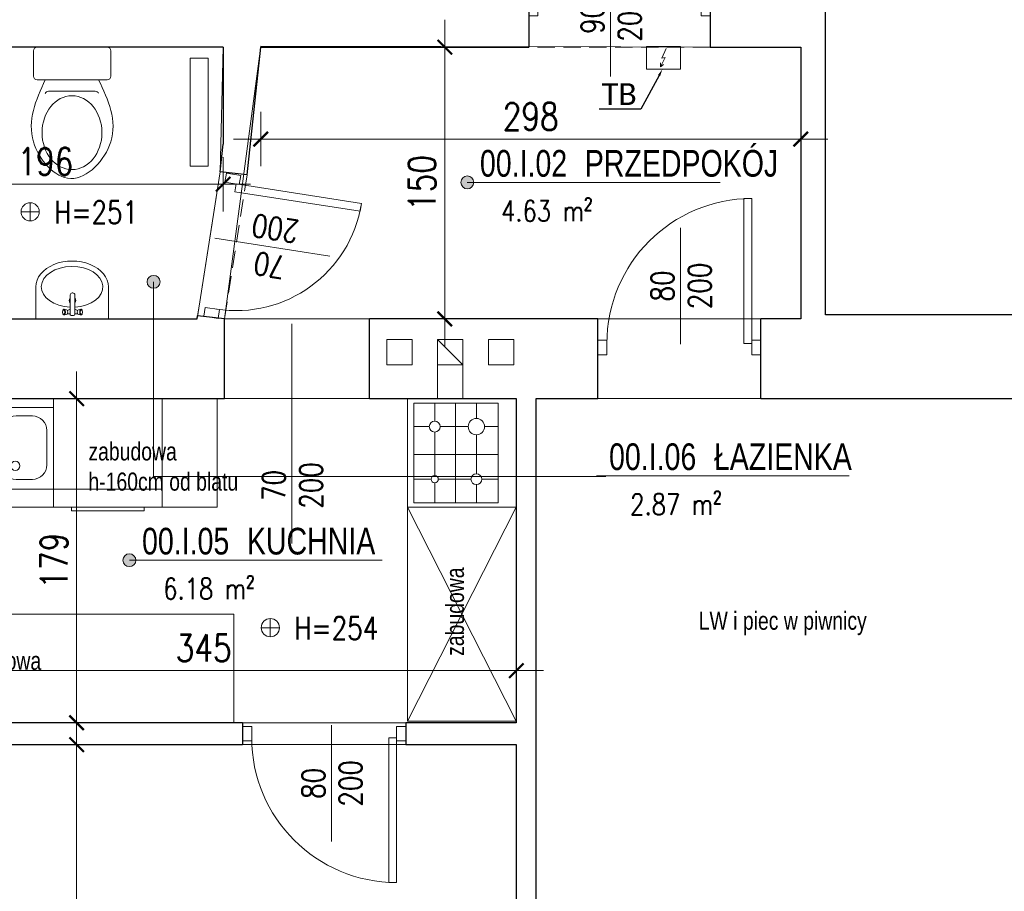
# Model space of a CAD drawing. Header units: millimetres. Extents: x 284606 to 569416, y -192995 to -95103.
# Tile 22 of 178: x 287114 to 287657, y -103795 to -103313. Entities that reach past the tile are written whole.
import ezdxf
from ezdxf import colors
from ezdxf.entities.mleader import LeaderData, LeaderLine
from ezdxf.enums import TextEntityAlignment as Align
from ezdxf.math import Vec2, Vec3

# ---------------------------------------------------------------- set-up
doc = ezdxf.new("R2010")
doc.units = ezdxf.units.MM
doc.linetypes.add('HIDDEN', pattern=[9.525, 6.35, -3.175])
doc.layers.get('0').update_dxf_attribs({"lineweight": 0})
for name, color, linetype, lineweight in [('!STR_Elewacje 0.15', 10, 'Continuous', 15), ('!STR_Konstrukcja 0.30', 64, 'Continuous', 30), ('!STR_Opisy 0.09', 8, 'Continuous', 9), ('!STR_Przerywana 0.09', 8, 'HIDDEN', 9), ('!STR_Stolarka drzwiowa', 30, 'Continuous', 15), ('!STR_Wymiarowanie', 254, 'Continuous', 9)]:
    doc.layers.add(name, color=color, linetype=linetype, lineweight=lineweight)
doc.layers.add('!STR_Obrysy pomieszczeń', color=215, linetype='Continuous', lineweight=9, plot=False)
for name, color, linetype, lineweight, true_color in [('!STR_Ogrzewanie grzejniki', 7, 'Continuous', 15, 0xd10000), ('!STR_Wentylacja', 7, 'Continuous', 15, 0x3399ff), ('EKO Wyposażenie', 7, 'Continuous', 5, 0x919191)]:
    doc.layers.add(name, color=color, linetype=linetype, lineweight=lineweight, true_color=true_color)
doc.styles.add('1_50', font='txt', dxfattribs={"width": 0.8})
doc.styles.add('AB_Arial', font='NirmalaS.ttf')
doc.styles.add('EKO 1-10', font='romans.shx', dxfattribs={"width": 0.8, "height": 15})
doc.styles.add('EKO 1-5', font='romans.shx', dxfattribs={"width": 0.8, "height": 10})
doc.styles.get("Standard").update_dxf_attribs({"font": 'calibri.ttf'})
doc.dimstyles.new('EKO wymiar 1-10', dxfattribs={"dimtxt": 15, "dimasz": 8, "dimexe": 15, "dimexo": 15, "dimgap": 5, "dimtad": 1, "dimdec": 0, "dimtxsty": 'EKO 1-10', "dimblk": 'ARCHTICK', "dimcen": 10, "dimdle": 15, "dimclrd": 256, "dimclre": 256, "dimclrt": 256, "dimazin": 2, "dimtfac": 1, "dimtdec": 0, "dimtmove": 2, "dimatfit": 3, "dimldrblk": 'ARCHTICK', "dimfxl": 15, "dimfxlon": 1, "dimlwd": -1, "dimlwe": -1, "dimarcsym": 0})

# ---------------------------------------------------------------- blocks, each defined once
blk = doc.blocks.new('_ArchTick')
at = {"color": 0, "linetype": 'ByBlock', "const_width": 0.15}
blk.add_lwpolyline([(-0.5, -0.5), (0.5, 0.5)], dxfattribs=at)
blk = doc.blocks.new('*D167')
at = {"layer": '!STR_Wymiarowanie', "ltscale": 1.5, "transparency": 16777216}
for p, q in [((287777.82, -102940.19), (287777.82, -103491.19)), ((287762.82, -102955.19), (287792.82, -102955.19)), ((287762.82, -103476.19), (287792.82, -103476.19))]:
    blk.add_line(p, q, dxfattribs=at)
at = {"layer": 'Defpoints', "color": 0, "ltscale": 1.5, "transparency": 16777216}
for p in [(287558.73, -102955.19), (287558.73, -103476.19), (287777.82, -103476.19)]:
    blk.add_point(p, dxfattribs=at)
at = {"layer": '!STR_Wymiarowanie', "ltscale": 1.5, "transparency": 16777216, "xscale": 8, "yscale": 8, "zscale": 8}
for p, rotation in [((287777.82, -102955.19), 90), ((287777.82, -103476.19), 270)]:
    blk.add_blockref('_ArchTick', p, dxfattribs=dict(at, rotation=rotation))
at = {"layer": '!STR_Wymiarowanie', "ltscale": 1.5, "transparency": 16777216, "insert": (287765.32, -103215.69), "char_height": 15, "attachment_point": 5, "rotation": 90, "style": 'EKO 1-10'}
blk.add_mtext('521', dxfattribs=at)
blk = doc.blocks.new('el. podgrzewacz przepływowy')
at = {"ltscale": 5}
blk.add_lwpolyline([(-17.16, -16.94), (12.84, -16.94), (12.84, -36.94), (-17.16, -36.94), (-17.16, -16.94)], dxfattribs=at)
for points in [[(0.15, -18.78), (-3.63, -27.31), (-0.69, -26.57), (-4.8, -34.7)], [(-2.17, -32.69), (-4.8, -34.7), (-4.71, -31.39)]]:
    blk.add_lwpolyline(points)
blk = doc.blocks.new('*U119')
for p, q in [((0, 19.33), (0, -19.33)), ((16.02, 21.33), (2, 21.33)), ((18.02, -19.33), (18.02, 19.33)), ((24.36, 13.09), (24.36, -12.8)), ((16.02, -21.33), (2, -21.33))]:
    blk.add_line(p, q)
for centre, start, end in [((2, 19.33), 90, 180), ((16.02, 19.33), 360, 90), ((26.36, 13.09), 114.5682, 180), ((26.36, -12.8), 180, 244.5293), ((2, -19.33), 180, 270), ((16.02, -19.33), 270, 360)]:
    blk.add_arc(centre, 2, start, end)
blk.add_ellipse((47.22, 0.08), major_axis=(20.4, 0), ratio=0.810803)
blk.add_open_spline([(18.02, 14.91), (29.22, 20.03), (49.72, 28.87), (82.83, 0.74), (50.17, -29.38), (29.25, -19.96), (18, -14.6)], degree=3, knots=[1.212901, 1.212901, 1.212901, 1.212901, 36.090844, 64.924591, 94.904253, 129.876154, 129.876154, 129.876154, 129.876154])
blk = doc.blocks.new('*U229')
at = {"linetype": 'Continuous'}
for p, q in [((0, 31.26), (0, -31.26)), ((27.61, 31.26), (0, 31.26)), ((2.78, -1.2), (2.78, 0.45)), ((3.78, 4.71), (3.37, 6.9)), ((3.98, 1.65), (20.62, 1.65)), ((4.25, 1.65), (4.25, 4.09)), ((8.46, 1.65), (7.26, 4.01)), ((7.88, 4.71), (8.29, 6.9)), ((3.78, -5.46), (3.37, -7.65)), ((20.62, -2.4), (3.98, -2.4)), ((4.25, -4.84), (4.25, -2.4)), ((7.26, -4.76), (8.46, -2.4)), ((7.88, -5.46), (8.29, -7.65)), ((22.42, -0.15), (22.42, -0.6)), ((27.61, -31.26), (0, -31.26))]:
    blk.add_line(p, q, dxfattribs=at)
for centre, radius, start, end in [((3.98, 0.45), 1.2, 90, 180), ((15.93, -0.25), 2.89, 41.19619, 138.80381), ((20.62, -0.15), 1.8, 0, 90), ((3.98, -1.2), 1.2, 180, 270), ((15.93, -0.25), 2.89, 228.16349, 311.83651), ((20.62, -0.6), 1.8, 270, 0)]:
    blk.add_arc(centre, radius, start, end, dxfattribs=at)
for centre, major_axis, ratio, start_param, end_param in [((27.61, 0), (0, -26.57), 0.662269, 4.803016, 10.93344), ((27.61, 0), (0, -31.26), 0.713042, 0, 3.141593), ((5.83, -7.76), (2.47, 0), 0.476554, 5.436764, 10.271199), ((5.83, -5.46), (2.05, 0), 0.476554, 0, 3.141593)]:
    blk.add_ellipse(centre, major_axis=major_axis, ratio=ratio, start_param=start_param, end_param=end_param, dxfattribs=at)
at = {"linetype": 'Continuous', "extrusion": (-3.55849e-14, 3.22359e-14, -1)}
for centre, major_axis, start_param, end_param in [((5.83, 7), (2.47, 0), 5.436764, 10.271199), ((5.83, 4.71), (2.05, 0), 0, 3.141593)]:
    blk.add_ellipse(centre, major_axis=major_axis, ratio=0.476554, start_param=start_param, end_param=end_param, dxfattribs=at)
blk.add_ellipse((5.83, 7.3), major_axis=(2.05, 0), ratio=0.476554, dxfattribs=at)
at = {"linetype": 'Continuous'}
blk.add_ellipse((5.83, -8.05), major_axis=(2.05, 0), ratio=0.476554, dxfattribs=at)
blk = doc.blocks.new('*D233')
at = {"layer": '!STR_Wymiarowanie', "ltscale": 1.5, "transparency": 16777216}
for p, q in [((287145.45, -104035.19), (287145.45, -103698.5)), ((287160.45, -103713.5), (287130.45, -103713.5)), ((287160.45, -104020.19), (287130.45, -104020.19))]:
    blk.add_line(p, q, dxfattribs=at)
at = {"layer": 'Defpoints', "color": 0, "ltscale": 1.5, "transparency": 16777216}
for p in [(287145.45, -103713.5), (287388.04, -103713.5), (287388.04, -104020.19)]:
    blk.add_point(p, dxfattribs=at)
at = {"layer": '!STR_Wymiarowanie', "ltscale": 1.5, "transparency": 16777216, "xscale": 8, "yscale": 8, "zscale": 8}
for p, rotation in [((287145.45, -103713.5), 90), ((287145.45, -104020.19), 270)]:
    blk.add_blockref('_ArchTick', p, dxfattribs=dict(at, rotation=rotation))
at = {"layer": '!STR_Wymiarowanie', "ltscale": 1.5, "transparency": 16777216, "insert": (287132.95, -103866.85), "char_height": 15, "attachment_point": 5, "rotation": 90, "style": 'EKO 1-10'}
blk.add_mtext('307', dxfattribs=at)
blk = doc.blocks.new('*D234')
at = {"layer": '!STR_Wymiarowanie', "ltscale": 1.5, "transparency": 16777216}
for p, q in [((287145.45, -103716.5), (287145.45, -103507.5)), ((287160.45, -103522.5), (287130.45, -103522.5)), ((287160.45, -103701.5), (287130.45, -103701.5))]:
    blk.add_line(p, q, dxfattribs=at)
at = {"layer": 'Defpoints', "color": 0, "ltscale": 1.5, "transparency": 16777216}
for p in [(287145.45, -103522.5), (287388.04, -103522.5), (287388.04, -103701.5)]:
    blk.add_point(p, dxfattribs=at)
at = {"layer": '!STR_Wymiarowanie', "ltscale": 1.5, "transparency": 16777216, "xscale": 8, "yscale": 8, "zscale": 8}
for p, rotation in [((287145.45, -103522.5), 90), ((287145.45, -103701.5), 270)]:
    blk.add_blockref('_ArchTick', p, dxfattribs=dict(at, rotation=rotation))
at = {"layer": '!STR_Wymiarowanie', "ltscale": 1.5, "transparency": 16777216, "insert": (287132.95, -103612), "char_height": 15, "attachment_point": 5, "rotation": 90, "style": 'EKO 1-10'}
blk.add_mtext('179', dxfattribs=at)
blk = doc.blocks.new('*D235')
at = {"layer": '!STR_Wymiarowanie', "ltscale": 1.5, "transparency": 16777216}
for p, q in [((287348.57, -103493.5), (287348.57, -103313.5)), ((287363.57, -103328.5), (287333.57, -103328.5)), ((287363.57, -103478.5), (287333.57, -103478.5))]:
    blk.add_line(p, q, dxfattribs=at)
at = {"layer": 'Defpoints', "color": 0, "ltscale": 1.5, "transparency": 16777216}
for p in [(287348.57, -103328.5), (287388.04, -103328.5), (287388.04, -103478.5)]:
    blk.add_point(p, dxfattribs=at)
at = {"layer": '!STR_Wymiarowanie', "ltscale": 1.5, "transparency": 16777216, "xscale": 8, "yscale": 8, "zscale": 8}
for p, rotation in [((287348.57, -103328.5), 90), ((287348.57, -103478.5), 270)]:
    blk.add_blockref('_ArchTick', p, dxfattribs=dict(at, rotation=rotation))
at = {"layer": '!STR_Wymiarowanie', "ltscale": 1.5, "transparency": 16777216, "insert": (287336.07, -103403.5), "char_height": 15, "attachment_point": 5, "rotation": 90, "style": 'EKO 1-10'}
blk.add_mtext('150', dxfattribs=at)
blk = doc.blocks.new('*U213')
at = {"layer": '!STR_Opisy 0.09', "linetype": 'Continuous'}
blk.add_line((-39.28, 63.89), (-39.28, -0.34), dxfattribs=at)
at = {"layer": '!STR_Stolarka drzwiowa'}
for points in [[(0, 0), (0, 80), (-4.38, 80), (-4.38, 0)], [(-80, -6.2), (-85, -6.2), (-85, 1.8), (-80, 1.8)], [(5, -6.2), (0, -6.2), (0, 1.8), (5, 1.8)]]:
    blk.add_lwpolyline(points, close=True, dxfattribs=at)
blk.add_arc((0, 0), 80, 90, 180, dxfattribs=at)
at = {"layer": '!STR_Opisy 0.09', "linetype": 'Continuous', "style": 'EKO 1-10', "width": 0.8}
blk.add_attdef('SZER', text='', height=12.5, rotation=90, dxfattribs=at).set_placement((-39.28, 31.77), align=Align.BOTTOM_CENTER)
at = {"layer": '!STR_Opisy 0.09', "ltscale": 0.7, "style": 'EKO 1-10', "width": 0.8}
blk.add_attdef('WYS', text='', height=12.5, rotation=90, dxfattribs=at).set_placement((-28.75, 31.77), align=Align.MIDDLE_CENTER)
blk = doc.blocks.new('*U236')
at = {"layer": '!STR_Opisy 0.09', "linetype": 'Continuous'}
blk.add_line((-35.93, 6.89), (-35.93, -57.34), dxfattribs=at)
at = {"layer": '!STR_Stolarka drzwiowa'}
for points in [[(-80, 6.2), (-85, 6.2), (-85, -1.8), (-80, -1.8)], [(5, 6.2), (0, 6.2), (0, -1.8), (5, -1.8)], [(0, 0), (0, -80), (-4.38, -80), (-4.38, 0)]]:
    blk.add_lwpolyline(points, close=True, dxfattribs=at)
blk.add_arc((0, 0), 80, 180, 270, dxfattribs=at)
at = {"layer": '!STR_Opisy 0.09', "linetype": 'Continuous', "style": 'EKO 1-10', "width": 0.8}
blk.add_attdef('SZER', text='', height=12.5, rotation=90, dxfattribs=at).set_placement((-35.93, -25.22), align=Align.BOTTOM_CENTER)
at = {"layer": '!STR_Opisy 0.09', "ltscale": 0.7, "style": 'EKO 1-10', "width": 0.8}
blk.add_attdef('WYS', text='', height=12.5, rotation=90, dxfattribs=at).set_placement((-25.4, -25.22), align=Align.MIDDLE_CENTER)
blk = doc.blocks.new('wysokosc2')
at = {"ltscale": 2}
for points in [[(-5.06, 0.04), (5.03, 0.04)], [(0, 5.1), (0, -5.1)]]:
    blk.add_lwpolyline(points, dxfattribs=at)
blk.add_circle((0, 0), 5.03, dxfattribs=at)
at = {"ltscale": 2, "style": 'EKO 1-5', "width": 0.8}
blk.add_attdef('WYS', (13.29, -6.01), '', height=12.5, dxfattribs=at)
blk = doc.blocks.new('*U100')
for p, q in [((0, -60), (0, 0)), ((0, 0), (60, 0)), ((10, -57.5), (10, -2.5)), ((10, -2.5), (56.5, -2.5)), ((22, -12.5), (22, -2.5)), ((33.5, -2.5), (33.5, -57.5)), ((45, -2.5), (45, -13.5)), ((56.5, -2.5), (56.5, -57.5)), ((60, 0), (60, -60)), ((10, -15.5), (19, -15.5)), ((25, -15.5), (43, -15.5)), ((47, -15.5), (56.5, -15.5)), ((22, -40), (22, -18.5)), ((45, -17.5), (45, -41.5)), ((10, -29.21), (56.5, -29.21)), ((17.5, -44.5), (10, -44.5)), ((42, -44.5), (26.5, -44.5)), ((45, -47.5), (45, -57.5)), ((56.5, -44.5), (48, -44.5)), ((22, -57.5), (22, -49)), ((56.5, -57.5), (10, -57.5)), ((5, -60), (0, -60)), ((60, -60), (5, -60)), ((5, -60), (5, -60))]:
    blk.add_line(p, q)
for centre, radius in [((22, -15.5), 3), ((45, -15.5), 2), ((22, -44.5), 4.5), ((45, -44.5), 3)]:
    blk.add_circle(centre, radius)
blk = doc.blocks.new('*U106')
blk.add_lwpolyline([(70, -45), (0, -45), (0, 0), (70, 0)], close=True)
for points in [[(20.65, -4.62), (11.65, -4.62, 0.414214), (3.65, -12.62), (3.65, -31.62, 0.414214), (11.65, -39.62), (20.65, -39.62, 0.414214), (28.65, -31.62), (28.65, -12.62, 0.414214)], [(41.98, -39.62), (56.98, -39.62, 0.414214), (66.98, -29.62), (66.98, -14.62, 0.414214), (56.98, -4.62), (41.98, -4.62, 0.414214), (31.98, -14.62), (31.98, -29.62, 0.414214)]]:
    blk.add_lwpolyline(points, format="xyb", close=True)
for centre in [(21.08, -32.13), (38.92, -32.13)]:
    blk.add_circle(centre, 2.54)
blk = doc.blocks.new('*U101')
for p, q in [((30, 30), (30, -30)), ((30, 30), (90, 30)), ((80, 30), (80, -30)), ((90, 30), (90, -30)), ((30, -30), (90, -30))]:
    blk.add_line(p, q)
blk.add_lwpolyline([(90, -20), (92, -20), (92, 20), (90, 20)])
blk = doc.blocks.new('*U121')
at = {"layer": '!STR_Opisy 0.09', "linetype": 'Continuous'}
blk.add_line((0, -153.49), (0, -32.16), dxfattribs=at)
at = {"layer": '!STR_Opisy 0.09', "linetype": 'Continuous', "style": 'EKO 1-5', "width": 0.8}
blk.add_attdef('HP=', (50.53, 21.53), '', height=12.5, rotation=180, dxfattribs=at)
at = {"layer": '!STR_Opisy 0.09', "ltscale": 0.7, "style": 'EKO 1-5', "width": 0.8}
blk.add_attdef('WYS', text='', height=12.5, rotation=270, dxfattribs=at).set_placement((-10.53, -121.38), align=Align.MIDDLE_CENTER)
at = {"layer": '!STR_Opisy 0.09', "linetype": 'Continuous', "style": 'EKO 1-5', "width": 0.8}
blk.add_attdef('SZER', text='', height=12.5, rotation=270, dxfattribs=at).set_placement((0, -121.38), align=Align.BOTTOM_CENTER)
blk = doc.blocks.new('*U239')
at = {"layer": '!STR_Opisy 0.09', "linetype": 'Continuous'}
blk.add_line((-31.51, 6.91), (-31.51, -57.31), dxfattribs=at)
at = {"layer": '!STR_Stolarka drzwiowa'}
for points in [[(-70, 6.2), (-75, 6.2), (-75, -1.8), (-70, -1.8)], [(5, 6.2), (0, 6.2), (0, -1.8), (5, -1.8)], [(0, 0), (0, -70), (-4.38, -70), (-4.38, 0)]]:
    blk.add_lwpolyline(points, close=True, dxfattribs=at)
blk.add_arc((0, 0), 70, 180, 270, dxfattribs=at)
at = {"layer": '!STR_Opisy 0.09', "linetype": 'Continuous', "style": 'EKO 1-10', "width": 0.8}
blk.add_attdef('SZER', text='', height=12.5, rotation=90, dxfattribs=at).set_placement((-31.51, -25.2), align=Align.BOTTOM_CENTER)
at = {"layer": '!STR_Opisy 0.09', "ltscale": 0.7, "style": 'EKO 1-10', "width": 0.8}
blk.add_attdef('WYS', text='', height=12.5, rotation=90, dxfattribs=at).set_placement((-20.99, -25.2), align=Align.MIDDLE_CENTER)
blk = doc.blocks.new('PIEC KAFLOWY')
at = {"layer": 'EKO Wyposażenie'}
blk.add_lwpolyline([(12.48, -14.75), (73.23, -14.75), (73.23, -75.5), (12.48, -75.5)], close=True, dxfattribs=at)
at = {"layer": 'EKO Wyposażenie', "insert": (33.88, -25.41), "char_height": 19.5, "attachment_point": 1, "style": '1_50'}
blk.add_mtext_dynamic_manual_height_columns('\\pi-5.3249;{\\H0.66667x;PIEC \\P\\pi-25.002;WĘGLOWY}', width=18.2471, gutter_width=12.5, heights=[0], dxfattribs=at)
blk = doc.blocks.new('*D347')
at = {"layer": '!STR_Wymiarowanie', "ltscale": 1.5, "transparency": 16777216}
for p, q in [((287030.04, -103389.17), (287030.04, -103419.17)), ((287226.33, -103389.17), (287226.33, -103419.17)), ((287015.04, -103404.17), (287241.33, -103404.17))]:
    blk.add_line(p, q, dxfattribs=at)
at = {"layer": 'Defpoints', "color": 0, "ltscale": 1.5, "transparency": 16777216}
for p in [(287030.04, -103328.5), (287226.33, -103328.5), (287226.33, -103404.17)]:
    blk.add_point(p, dxfattribs=at)
at = {"layer": '!STR_Wymiarowanie', "ltscale": 1.5, "transparency": 16777216, "xscale": 8, "yscale": 8, "zscale": 8, "rotation": 180}
blk.add_blockref('_ArchTick', (287030.04, -103404.17), dxfattribs=at)
at = {"layer": '!STR_Wymiarowanie', "ltscale": 1.5, "transparency": 16777216, "xscale": 8, "yscale": 8, "zscale": 8}
blk.add_blockref('_ArchTick', (287226.33, -103404.17), dxfattribs=at)
at = {"layer": '!STR_Wymiarowanie', "ltscale": 1.5, "transparency": 16777216, "insert": (287128.19, -103391.67), "char_height": 15, "attachment_point": 5, "style": 'EKO 1-10'}
blk.add_mtext('196', dxfattribs=at)
blk = doc.blocks.new('*D348')
at = {"layer": '!STR_Wymiarowanie', "ltscale": 1.5, "transparency": 16777216}
for p, q in [((287247.04, -103364.28), (287247.04, -103394.28)), ((287545.04, -103364.28), (287545.04, -103394.28)), ((287232.04, -103379.28), (287560.04, -103379.28))]:
    blk.add_line(p, q, dxfattribs=at)
at = {"layer": 'Defpoints', "color": 0, "ltscale": 1.5, "transparency": 16777216}
for p in [(287247.04, -103328.5), (287545.04, -103328.5), (287545.04, -103379.28)]:
    blk.add_point(p, dxfattribs=at)
at = {"layer": '!STR_Wymiarowanie', "ltscale": 1.5, "transparency": 16777216, "xscale": 8, "yscale": 8, "zscale": 8, "rotation": 180}
blk.add_blockref('_ArchTick', (287247.04, -103379.28), dxfattribs=at)
at = {"layer": '!STR_Wymiarowanie', "ltscale": 1.5, "transparency": 16777216, "xscale": 8, "yscale": 8, "zscale": 8}
blk.add_blockref('_ArchTick', (287545.04, -103379.28), dxfattribs=at)
at = {"layer": '!STR_Wymiarowanie', "ltscale": 1.5, "transparency": 16777216, "insert": (287396.04, -103366.78), "char_height": 15, "attachment_point": 5, "style": 'EKO 1-10'}
blk.add_mtext('298', dxfattribs=at)
blk = doc.blocks.new('*D349')
at = {"layer": '!STR_Wymiarowanie', "ltscale": 1.5, "transparency": 16777216}
for p, q in [((287043.04, -103686.5), (287043.04, -103657.7)), ((287388.04, -103685.5), (287388.04, -103657.7)), ((287028.04, -103672.7), (287403.04, -103672.7))]:
    blk.add_line(p, q, dxfattribs=at)
at = {"layer": 'Defpoints', "color": 0, "ltscale": 1.5, "transparency": 16777216}
for p in [(287388.04, -103672.7), (287043.04, -103701.5), (287388.04, -103700.5)]:
    blk.add_point(p, dxfattribs=at)
at = {"layer": '!STR_Wymiarowanie', "ltscale": 1.5, "transparency": 16777216, "xscale": 8, "yscale": 8, "zscale": 8, "rotation": 180}
blk.add_blockref('_ArchTick', (287043.04, -103672.7), dxfattribs=at)
at = {"layer": '!STR_Wymiarowanie', "ltscale": 1.5, "transparency": 16777216, "xscale": 8, "yscale": 8, "zscale": 8}
blk.add_blockref('_ArchTick', (287388.04, -103672.7), dxfattribs=at)
at = {"layer": '!STR_Wymiarowanie', "ltscale": 1.5, "transparency": 16777216, "insert": (287215.54, -103660.2), "char_height": 15, "attachment_point": 5, "style": 'EKO 1-10'}
blk.add_mtext('345', dxfattribs=at)
blk = doc.blocks.new('*U507')
at = {"ltscale": 0.3}
blk.add_hatch(color=256, dxfattribs=at).paths.add_polyline_path([(-266.56, 166.37, 1), (-258.83, 166.37, 1)])
at = {"ltscale": 1.5}
blk.add_line((17.59, 50), (154.57, 50), dxfattribs=at)
at = {"ltscale": 0.3}
blk.add_lwpolyline([(17.59, 50), (2.95, 50)], dxfattribs=at)
blk.add_circle((-262.69, 166.37), 3.86, dxfattribs=at)
at = {"ltscale": 1.5, "width": 0.8}
for tag, p, height, style in [('NR_POM.', (10.51, 53.45), 16, 'AB_Arial'), ('NAZWA_POMIESZCZENIA', (66.91, 53.45), 16, 'AB_Arial'), ('POSADZKA', (9.08, 4), 12.5, 'EKO 1-5')]:
    blk.add_attdef(tag, p, '', height=height, rotation=0, dxfattribs=dict(at, style=style))
at = {"ltscale": 1.5, "style": 'EKO 1-5', "width": 0.8}
blk.add_attdef('POWIERZCHNIA', text='', height=12.5, rotation=0, dxfattribs=at).set_placement((78.06, 22.91), align=Align.BOTTOM_RIGHT)
blk = doc.blocks.new('*U506')
at = {"ltscale": 0.3}
blk.add_hatch(color=256, dxfattribs=at).paths.add_polyline_path([(-0.91, 50, 1), (6.82, 50, 1)])
at = {"ltscale": 1.5}
blk.add_line((17.59, 50), (154.57, 50), dxfattribs=at)
at = {"ltscale": 0.3}
blk.add_lwpolyline([(17.59, 50), (2.95, 50)], dxfattribs=at)
blk.add_circle((2.95, 50), 3.86, dxfattribs=at)
at = {"ltscale": 1.5, "width": 0.8}
for tag, p, height, style in [('NR_POM.', (10.51, 53.45), 16, 'AB_Arial'), ('NAZWA_POMIESZCZENIA', (66.91, 53.45), 16, 'AB_Arial'), ('POSADZKA', (9.08, 4), 12.5, 'EKO 1-5')]:
    blk.add_attdef(tag, p, '', height=height, rotation=0, dxfattribs=dict(at, style=style))
at = {"ltscale": 1.5, "style": 'EKO 1-5', "width": 0.8}
blk.add_attdef('POWIERZCHNIA', text='', height=12.5, rotation=0, dxfattribs=at).set_placement((78.06, 22.91), align=Align.BOTTOM_RIGHT)
blk = doc.blocks.new('*U508')
at = {"layer": '!STR_Opisy 0.09', "linetype": 'Continuous'}
blk.add_line((-49.92, 24.56), (-49.92, -39.67), dxfattribs=at)
at = {"layer": '!STR_Stolarka drzwiowa'}
for points in [[(0, 0), (0, 90), (-4.38, 90), (-4.38, 0)], [(-90, -6.2), (-95, -6.2), (-95, 1.8), (-90, 1.8)], [(5, -6.2), (0, -6.2), (0, 1.8), (5, 1.8)]]:
    blk.add_lwpolyline(points, close=True, dxfattribs=at)
blk.add_arc((0, 0), 90, 90, 180, dxfattribs=at)
at = {"layer": '!STR_Opisy 0.09', "linetype": 'Continuous', "style": 'EKO 1-10', "width": 0.8}
blk.add_attdef('SZER', text='', height=12.5, rotation=90, dxfattribs=at).set_placement((-49.92, -7.55), align=Align.BOTTOM_CENTER)
at = {"layer": '!STR_Opisy 0.09', "ltscale": 0.7, "style": 'EKO 1-10', "width": 0.8}
blk.add_attdef('WYS', text='', height=12.5, rotation=90, dxfattribs=at).set_placement((-39.39, -7.55), align=Align.MIDDLE_CENTER)

msp = doc.modelspace()

# ---------------------------------------------------------------- linework, layer by layer
at = {"layer": '!STR_Elewacje 0.15', "ltscale": 1.5}
msp.add_lwpolyline([(287218.03, -103334.54), (287218.03, -103394.19), (287208.03, -103394.19), (287208.03, -103334.54)], close=True, dxfattribs=at)
at = {"layer": '!STR_Konstrukcja 0.30', "ltscale": 1.5}
for p, q in [((287395.04, -103298.19), (287395.04, -103328.5)), ((287495.04, -103298.19), (287495.04, -103328.5)), ((287226.33, -103328.5), (287226.33, -103382.09)), ((287239.53, -103398.95), (287224.7, -103397.37)), ((287227.04, -103478.5), (287212.21, -103476.92)), ((287227.04, -103522.5), (287227.04, -103478.5)), ((287307.04, -103522.5), (287307.04, -103478.5)), ((287433.04, -103522.5), (287433.04, -103478.5)), ((287523.04, -103522.5), (287523.04, -103478.5)), ((287237.04, -103701.5), (287237.04, -103713.5)), ((287327.04, -103701.5), (287327.04, -103713.5))]:
    msp.add_line(p, q, dxfattribs=at)
for points in [[(287873.73, -103283.19), (287873.73, -103476.19), (287558.73, -103476.19), (287558.73, -102955.19), (287744.73, -102955.19)], [(287226.33, -103328.5), (287030.04, -103328.5), (287030.04, -103372.5)], [(287239.53, -103398.95), (287247.04, -103328.5), (287395.04, -103328.5)], [(287495.04, -103328.5), (287545.04, -103328.5), (287545.04, -103478.5), (287523.04, -103478.5)], [(287224.7, -103397.37), (287226.33, -103382.09)], [(287030.04, -103449.5), (287030.04, -103478.5), (287212.04, -103478.5), (287212.21, -103476.92)], [(287433.04, -103478.5), (287307.04, -103478.5)], [(287043.04, -103582.5), (287043.04, -103522.5), (287227.04, -103522.5)], [(287307.04, -103522.5), (287388.04, -103522.5), (287388.04, -103701.5), (287327.04, -103701.5)], [(287530.42, -104026.19), (287399.04, -104026.19), (287399.04, -103522.5), (287433.04, -103522.5)], [(287523.04, -103522.5), (287860.04, -103522.5), (287860.04, -104026.19), (287804.42, -104026.19)], [(287237.04, -103701.5), (287043.04, -103701.5), (287043.04, -103641.5)], [(287144.01, -104020.19), (287043.04, -104020.19), (287043.04, -103713.5), (287237.04, -103713.5)], [(287327.04, -103713.5), (287388.04, -103713.5), (287388.04, -104020.19), (287274.01, -104020.19)]]:
    msp.add_lwpolyline(points, dxfattribs=at)
at = {"layer": '!STR_Obrysy pomieszczeń', "ltscale": 0.3}
for points in [[(287558.73, -102955.19), (287873.73, -102955.19), (287873.73, -103476.19), (287558.73, -103476.19)], [(287030.04, -103328.5), (287226.33, -103328.5), (287224.7, -103397.37), (287212.03, -103478.5), (287030.04, -103478.5)], [(287247.09, -103328.04), (287545.04, -103328.5), (287545.04, -103478.5), (287227.04, -103478.5)], [(287043.04, -103522.5), (287388.04, -103522.5), (287388.04, -103701.5), (287043.04, -103701.5)], [(287399.04, -103522.5), (287860.04, -103522.5), (287860.04, -104026.19), (287399.04, -104026.19)], [(287043.04, -103713.5), (287388.04, -103713.5), (287388.04, -104020.19), (287043.04, -104020.19)]]:
    msp.add_lwpolyline(points, close=True, dxfattribs=at)
at = {"layer": '!STR_Opisy 0.09'}
msp.add_lwpolyline([(287187.9, -103458.06), (287187.9, -103565.58), (287437.54, -103565.58)], dxfattribs=at)
at = {"layer": '!STR_Przerywana 0.09', "ltscale": 1.5}
for p, q in [((287495.04, -103328.5), (287395.04, -103328.5)), ((287224.7, -103397.37), (287212.21, -103476.92)), ((287227.04, -103478.5), (287239.53, -103398.95)), ((287307.04, -103478.5), (287227.04, -103478.5)), ((287433.04, -103478.5), (287523.04, -103478.5)), ((287227.04, -103522.5), (287307.04, -103522.5)), ((287433.04, -103522.5), (287523.04, -103522.5)), ((287237.04, -103701.5), (287327.04, -103701.5)), ((287327.04, -103713.5), (287237.04, -103713.5))]:
    msp.add_line(p, q, dxfattribs=at)
at = {"layer": '!STR_Wentylacja', "ltscale": 1.5}
for p, q in [((287344.64, -103489.94), (287358.64, -103503.94)), ((287344.64, -103503.94), (287344.64, -103522.5)), ((287358.64, -103503.94), (287358.64, -103522.5))]:
    msp.add_line(p, q, dxfattribs=at)
for points in [[(287316.64, -103489.94), (287316.64, -103503.94), (287330.64, -103503.94), (287330.64, -103489.94)], [(287344.64, -103489.94), (287344.64, -103503.94), (287358.64, -103503.94), (287358.64, -103489.94)], [(287372.64, -103489.94), (287372.64, -103503.94), (287386.64, -103503.94), (287386.64, -103489.94)]]:
    msp.add_lwpolyline(points, close=True, dxfattribs=at)
at = {"layer": 'EKO Wyposażenie'}
for points in [[(287043.04, -103582.5), (287223.04, -103582.5), (287223.04, -103522.5), (287043.04, -103522.5)], [(287388.04, -103522.5), (287328.04, -103522.5), (287328.04, -103700.5), (287388.04, -103700.5)], [(287043.04, -103701.5), (287232.22, -103701.5), (287232.22, -103641.5), (287043.04, -103641.5)]]:
    msp.add_lwpolyline(points, close=True, dxfattribs=at)
msp.add_lwpolyline([(287328.04, -103582.5), (287388.04, -103700.5), (287328.04, -103700.5), (287388.04, -103582.5)], dxfattribs=at)

# ---------------------------------------------------------------- block references
at = {"layer": '!STR_Konstrukcja 0.30', "ltscale": 1.5}
ref = msp.add_blockref('*U121', (287264.26, -103449.09), dxfattribs=dict(at, xscale=-1))
ref.add_attrib('SZER', '70', dxfattribs={"layer": '!STR_Opisy 0.09', "linetype": 'Continuous', "height": 12.5, "rotation": 90, "style": 'EKO 1-5', "width": 0.8}).set_placement((287264.26, -103570.47), align=Align.BOTTOM_CENTER)
ref.add_attrib('WYS', '200', dxfattribs={"layer": '!STR_Opisy 0.09', "ltscale": 0.7, "height": 12.5, "rotation": 90, "style": 'EKO 1-5', "width": 0.8}).set_placement((287274.79, -103570.47), align=Align.MIDDLE_CENTER)
at = {"layer": '!STR_Konstrukcja 0.30', "ltscale": 1.5, "xscale": 0.7200000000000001, "yscale": 0.7200000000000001, "zscale": 0.7200000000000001, "rotation": 12.08293995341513}
msp.add_blockref('PIEC KAFLOWY', (287890.04, -103536.35), dxfattribs=at)
at = {"layer": '!STR_Ogrzewanie grzejniki', "lineweight": 35, "ltscale": 1.5, "xscale": 0.625, "yscale": 0.625, "zscale": 0.625}
msp.add_blockref('el. podgrzewacz przepływowy', (287470.64, -103317.6), dxfattribs=at)
at = {"layer": '!STR_Opisy 0.09'}
ref = msp.add_blockref('*U506', (287358.33, -103449.18), dxfattribs=dict(at, xscale=0.9199999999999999, yscale=0.9199999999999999, zscale=0.9199999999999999))
ref.add_attrib('NAZWA_POM', 'PRZEDPOKÓJ', (287425.87, -103400.01), dxfattribs={"layer": '0', "ltscale": 1.5, "height": 14.72, "rotation": 0, "style": 'AB_Arial', "width": 0.8})
ref.add_attrib('NUMER_POM', '00.I.02', (287368, -103400.01), dxfattribs={"layer": '0', "ltscale": 1.5, "height": 14.72, "rotation": 0, "style": 'AB_Arial', "width": 0.8})
ref.add_attrib('R-SURF', '4.63 m²', dxfattribs={"layer": '0', "ltscale": 1.5, "height": 11.5, "rotation": 0, "style": 'EKO 1-5', "width": 0.8}).set_placement((287430.15, -103428.11), align=Align.BOTTOM_RIGHT)
ref = msp.add_blockref('wysokosc2', (287119.8, -103419.41), dxfattribs=dict(at, xscale=-1, rotation=180))
ref.add_attrib('WYS', 'H=251', (287133.09, -103425.9), dxfattribs={"layer": '0', "ltscale": 2, "height": 12.5, "style": 'EKO 1-5', "width": 0.8})
ref = msp.add_blockref('*U507', (287429.58, -103611.12), dxfattribs=dict(at, xscale=0.9199999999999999, yscale=0.9199999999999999, zscale=0.9199999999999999))
ref.add_attrib('NAZWA_POM', 'ŁAZIENKA', (287497.12, -103561.95), dxfattribs={"layer": '0', "ltscale": 1.5, "height": 14.72, "rotation": 0, "style": 'AB_Arial', "width": 0.8})
ref.add_attrib('NUMER_POM', '00.I.06', (287439.25, -103561.95), dxfattribs={"layer": '0', "ltscale": 1.5, "height": 14.72, "rotation": 0, "style": 'AB_Arial', "width": 0.8})
ref.add_attrib('R-SURF', '2.87 m²', dxfattribs={"layer": '0', "ltscale": 1.5, "height": 11.5, "rotation": 0, "style": 'EKO 1-5', "width": 0.8}).set_placement((287501.39, -103590.04), align=Align.BOTTOM_RIGHT)
ref = msp.add_blockref('*U506', (287171.86, -103657.74), dxfattribs=dict(at, xscale=0.9199999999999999, yscale=0.9199999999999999, zscale=0.9199999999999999))
ref.add_attrib('NAZWA_POM', 'KUCHNIA', (287239.4, -103608.57), dxfattribs={"layer": '0', "ltscale": 1.5, "height": 14.72, "rotation": 0, "style": 'AB_Arial', "width": 0.8})
ref.add_attrib('NUMER_POM', '00.I.05', (287181.53, -103608.57), dxfattribs={"layer": '0', "ltscale": 1.5, "height": 14.72, "rotation": 0, "style": 'AB_Arial', "width": 0.8})
ref.add_attrib('R-SURF', '6.18 m²', dxfattribs={"layer": '0', "ltscale": 1.5, "height": 11.5, "rotation": 0, "style": 'EKO 1-5', "width": 0.8}).set_placement((287243.68, -103636.67), align=Align.BOTTOM_RIGHT)
ref = msp.add_blockref('wysokosc2', (287252.31, -103648.99), dxfattribs=dict(at, xscale=-1, rotation=180))
ref.add_attrib('WYS', 'H=254', (287265.6, -103655.48), dxfattribs={"layer": '0', "ltscale": 2, "height": 12.5, "style": 'EKO 1-5', "width": 0.8})
at = {"layer": '!STR_Stolarka drzwiowa', "ltscale": 0.3}
for name, p, values in [('*U508', (287490.04, -103305.11), {'WYS': '200', 'SZER': '90'}), ('*U213', (287518.04, -103492.1), {'WYS': '200', 'SZER': '80'}), ('*U236', (287322.04, -103709.7), {'WYS': '200', 'SZER': '80'})]:
    msp.add_blockref(name, p, dxfattribs=at).add_auto_attribs(values)
at = {"layer": '!STR_Stolarka drzwiowa', "ltscale": 0.3, "rotation": 81.08017668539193}
msp.add_blockref('*U239', (287233.43, -103403.96), dxfattribs=at).add_auto_attribs({'WYS': '200', 'SZER': '70'})
at = {"layer": 'EKO Wyposażenie', "xscale": -1, "rotation": 90}
for name, p in [('*U119', (287142.95, -103328.5)), ('*U101', (287162.67, -103492.5))]:
    msp.add_blockref(name, p, dxfattribs=at)
at = {"layer": 'EKO Wyposażenie', "xscale": 0.6398441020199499, "yscale": 0.6398441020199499, "zscale": 0.6398441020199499, "rotation": 89.99999999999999}
msp.add_blockref('*U229', (287142.95, -103478.5), dxfattribs=at)
at = {"layer": 'EKO Wyposażenie', "ltscale": 0.3, "xscale": -1}
msp.add_blockref('*U106', (287132.67, -103527.5), dxfattribs=at)
at = {"layer": 'EKO Wyposażenie', "rotation": 180}
msp.add_blockref('*U100', (287388.04, -103582.5), dxfattribs=at)

# ---------------------------------------------------------------- texts
at = {"layer": '!STR_Obrysy pomieszczeń', "ltscale": 0.3, "char_height": 10, "attachment_point": 1, "style": '1_50'}
for s, insert in [('\\A1;zabudowa\\Ph-160cm od blatu', (287151.94, -103546.66)), ('\\A1;LW i piec w piwnicy', (287488.75, -103640.12)), ('\\A1;zabudowa', (287077.1, -103662.24))]:
    msp.add_mtext_dynamic_manual_height_columns(s, width=2231.7249, gutter_width=453.61, heights=[120.44], dxfattribs=dict(at, insert=insert))
at = {"layer": '!STR_Obrysy pomieszczeń', "ltscale": 0.3, "insert": (287349.19, -103664.52), "char_height": 10, "attachment_point": 1, "rotation": 90, "style": '1_50'}
msp.add_mtext_dynamic_manual_height_columns('\\A1;zabudowa', width=2231.7249, gutter_width=453.61, heights=[120.44], dxfattribs=at)

# ---------------------------------------------------------------- dimensions: what is measured, and where the dimension line sits
at = {"layer": '!STR_Wymiarowanie', "ltscale": 1.5}
for base, p1, p2, picture, middle in [((287777.82, -103476.19), (287558.73, -102955.19), (287558.73, -103476.19), '*D167', (287765.32, -103215.69)), ((287348.57, -103328.5), (287388.04, -103478.5), (287388.04, -103328.5), '*D235', (287336.07, -103403.5)), ((287145.45, -103522.5), (287388.04, -103701.5), (287388.04, -103522.5), '*D234', (287132.95, -103612)), ((287145.45, -103713.5), (287388.04, -104020.19), (287388.04, -103713.5), '*D233', (287132.95, -103866.85))]:
    dim = msp.add_linear_dim(base=base, p1=p1, p2=p2, angle=90, dimstyle='EKO wymiar 1-10', dxfattribs=at)
    dim.commit()
    dim.dimension.update_dxf_attribs({"geometry": picture, "text_midpoint": middle})
for base, p1, p2, picture, middle in [((287226.33, -103404.17), (287030.04, -103328.5), (287226.33, -103328.5), '*D347', (287128.19, -103391.67)), ((287545.04, -103379.28), (287247.04, -103328.5), (287545.04, -103328.5), '*D348', (287396.04, -103366.78)), ((287388.04, -103672.7), (287043.04, -103701.5), (287388.04, -103700.5), '*D349', (287215.54, -103660.2))]:
    dim = msp.add_linear_dim(base=base, p1=p1, p2=p2, dimstyle='EKO wymiar 1-10', dxfattribs=at)
    dim.commit()
    dim.dimension.update_dxf_attribs({"geometry": picture, "text_midpoint": middle})

# ---------------------------------------------------------------- leaders
ml = msp.add_multileader_mtext('Standard', dxfattribs=at)
ml.set_content('TB', color=256)
ml.set_leader_properties()
ml.build(insert=Vec2(0, 0))
ml.multileader.update_dxf_attribs({"text_right_attachment_type": 6, "dogleg_length": 0.36})
ctx = ml.context
ctx.base_point, ctx.char_height, ctx.plane_origin = Vec3(287433.99, -103354.46), 12, Vec3(298032.59, -88156.14)
ctx.right_attachment, ctx.text_align_type = 6, 2
notes = []
notes.append((ctx, [(1, (1, 1, 0), (287456.88, -103362.83), (-1, 0), 0.36, [(0, [(287468.71, -103340.69)], 0, [])])]))
ctx.mtext.insert, ctx.mtext.alignment, ctx.mtext.flow_direction = Vec3(287454.52, -103348.43), 3, 5
for ctx, leaders in notes:
    for number, flags, end, landing, length, lines in leaders:
        leader = LeaderData()
        leader.index, (leader.has_last_leader_line, leader.has_dogleg_vector, leader.attachment_direction) = number, flags
        leader.last_leader_point, leader.dogleg_vector, leader.dogleg_length = Vec3(end), Vec3(landing), length
        for number, points, colour, breaks in lines:
            line = LeaderLine()
            line.index, line.vertices, line.color, line.breaks = number, Vec3.list(points), colors.encode_raw_color(colour), breaks
            leader.lines.append(line)
        ctx.leaders.append(leader)

doc.saveas('drawing.dxf')
